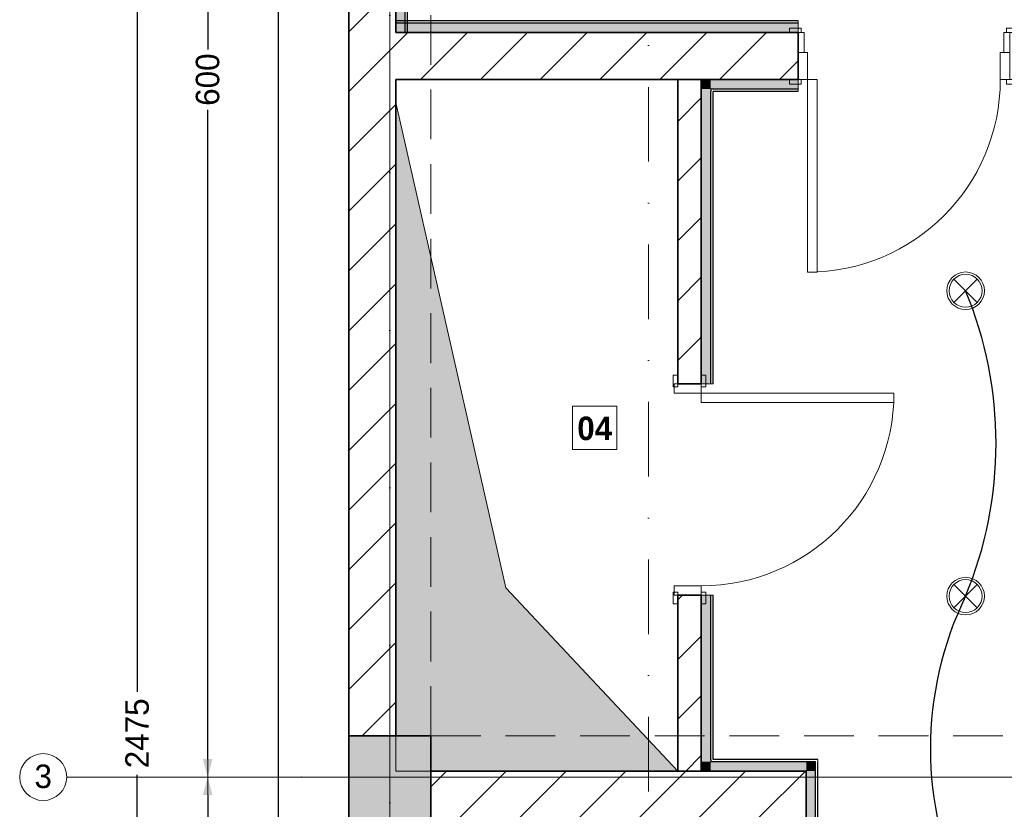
# Model space of a CAD drawing. Header units: inches. Extents: x -101229 to 34922, y -9538 to 27777.
# Tile 23 of 53: x -17806 to -13616, y 5485 to 8847. Entities that reach past the tile are written whole.
import ezdxf
from ezdxf.enums import TextEntityAlignment as Align

# ---------------------------------------------------------------- set-up
doc = ezdxf.new("R2010")
doc.units = ezdxf.units.IN
doc.header["$MEASUREMENT"] = 0
doc.set_wipeout_variables(frame=1)
doc.linetypes.add('Dot & Dashed', pattern=[670.277762, 317.5, -176.388889, 0, -176.388874])
doc.linetypes.add('Hidden', pattern=[317.5, 211.666667, -105.833333])
for name, color, linetype in [('- განათება', 7, 'Continuous'), ('Dimensioning - General', 7, 'Continuous'), ('Marker - Section', 7, 'Continuous'), ('New_Structural - Bearing', 7, 'Continuous'), ('Structural - Bearing', 7, 'Continuous'), ('Structural - Grid', 7, 'Continuous')]:
    doc.layers.add(name, color=color, linetype=linetype)
for name, color, linetype, lineweight in [('Archicad Doors_Pen_No__1', 7, 'Continuous', 13), ('New_2D Drafting - General_Pen_No__2', 8, 'Continuous', 15), ('New_Annotation - Text_Pen_No__20', 1, 'Continuous', 0), ('New_Structural - Bearing_Pen_No__1', 7, 'Continuous', 13), ('Structural - Bearing_Pen_No__1', 7, 'Continuous', 13), ('Structural - Bearing_Pen_No__20', 1, 'Continuous', 0), ('Structural - Bearing_Pen_No__27', 7, 'Continuous', 35)]:
    doc.layers.add(name, color=color, linetype=linetype, lineweight=lineweight)
for name, color, linetype, lineweight, true_color in [('Marker - Section_Pen_No__108', 7, 'Continuous', 13, 0xfd8379), ('New_2D Drafting - General_Pen_No__81', 7, 'Continuous', 20, 0x6a6a6a), ('New_Interior - Lamp_Pen_No__77', 7, 'Continuous', 20, 0xffeb28), ('New_Structural - Bearing_Pen_No__255', 7, 'Continuous', 13, 0xe8e8e8), ('New_Structural - Bearing_Pen_No__5', 7, 'Continuous', 25, 0x40a5ff), ('New_Structural - Bearing_Pen_No__57', 7, 'Continuous', 25, 0xdcd214), ('Structural - Bearing_Pen_No__102', 7, 'Continuous', 13, 0xcccccc), ('Structural - Bearing_Pen_No__161', 7, 'Continuous', 13, 0x6a6a6a), ('Structural - Bearing_Pen_No__28', 7, 'Continuous', 35, 0xa80f02), ('Structural - Bearing_Pen_No__81', 7, 'Continuous', 20, 0x6a6a6a), ('Structural - Grid_Pen_No__81', 7, 'Continuous', 20, 0x6a6a6a)]:
    doc.layers.add(name, color=color, linetype=linetype, lineweight=lineweight, true_color=true_color)
doc.styles.add('GENERATED_STYLE_3', font='txt')
doc.styles.add('GENERATED_STYLE_4', font='txt')
doc.dimstyles.new('GENERATED_STYLE__1', dxfattribs={"dimtxt": 100, "dimasz": 76, "dimexe": 0.18, "dimexo": 0.0625, "dimgap": 0, "dimtad": 0, "dimdec": 0, "dimlfac": 0.1, "dimzin": 0, "dimdsep": 46, "dimtxsty": 'GENERATED_STYLE_3', "dimblk": 'ARROWHEAD_5', "dimblk1": 'ARROWHEAD_5', "dimblk2": 'ARROWHEAD_5', "dimcen": 0.09, "dimse1": 1, "dimse2": 1, "dimclrd": 7, "dimclre": 7, "dimclrt": 7, "dimadec": 0, "dimazin": 0, "dimtfac": 1, "dimtdec": 4, "dimtmove": 0, "dimatfit": 3, "dimfxl": 1, "dimtolj": 1, "dimtzin": 0, "dimarcsym": 0})
pattern_1 = [(45, (0, 0), (-127.2792, 127.2792), [])]

# ---------------------------------------------------------------- blocks, each defined once
blk = doc.blocks.new('Slab_1', base_point=(-47183.8, 14488))
at = {"layer": 'Structural - Bearing_Pen_No__1', "color": 7, "linetype": 'Continuous', "lineweight": 13, "flags": 128}
blk.add_lwpolyline([(-47183.8, 14488), (1166.2, 14488), (1166.2, 32488), (1166.2, 39238), (-26465.1, 39238), (-29183.8, 32838), (-47183.8, 32838)], close=True, dxfattribs=at)
blk = doc.blocks.new('Wall_1', base_point=(-47183.8, 14838))
at = {"layer": 'Structural - Bearing', "linetype": 'Continuous', "lineweight": 0, "true_color": 0x000000}
h = blk.add_hatch(dxfattribs=at)
h.set_pattern_fill('MASONRY_BLOCK', color=18, style=0, pattern_type=2)
h.set_pattern_definition(pattern_1)
h.paths.add_polyline_path([(-47183.8, 26838), (-46983.8, 26838), (-46983.8, 32488), (-47183.8, 32488)])
at = {"layer": 'Structural - Bearing_Pen_No__27', "color": 7, "linetype": 'Continuous', "lineweight": 35, "flags": 128}
for points in [[(-47183.8, 32488), (-47183.8, 26838)], [(-46983.8, 29832.2), (-46983.8, 32488)], [(-46983.8, 26838), (-46983.8, 29632.2)]]:
    blk.add_lwpolyline(points, dxfattribs=at)
blk = doc.blocks.new('Wall_11', base_point=(-46833.8, 26488))
at = {"layer": 'Structural - Bearing', "linetype": 'Continuous', "lineweight": 0, "true_color": 0x000000}
h = blk.add_hatch(dxfattribs=at)
h.set_pattern_fill('MASONRY_BLOCK', color=18, style=0, pattern_type=2)
h.set_pattern_definition(pattern_1)
h.paths.add_polyline_path([(-46833.8, 26488), (-45436.9, 26488), (-45436.9, 26688), (-46833.8, 26688)])
at = {"layer": 'Structural - Bearing_Pen_No__27', "color": 7, "linetype": 'Continuous', "lineweight": 35, "flags": 128}
for points in [[(-45436.9, 26688), (-46833.8, 26688)], [(-45436.9, 26687.9), (-45436.9, 26688)], [(-46833.8, 26488), (-45436.9, 26488)]]:
    blk.add_lwpolyline(points, dxfattribs=at)
blk = doc.blocks.new('Door')
at = {"layer": 'Archicad Doors_Pen_No__1', "color": 7, "linetype": 'Continuous', "lineweight": 13}
for p, q in [((370, 0), (370, 820)), ((370, 820), (410, 820)), ((410, 820), (410, 0)), ((-487, 0), (-487, 19)), ((-487, 19), (-437, 19)), ((-437, 0), (-487, 0)), ((-450, 0), (-487, 0)), ((-450, 0), (-487, 0)), ((-410, 0), (-450, 0)), ((-450, 0), (-450, -115)), ((-450, 0), (-450, -115)), ((-450, 0), (-450, -115)), ((-437, 19), (-437, 0)), ((-410, -115), (-410, 0)), ((410, 0), (370, 0)), ((450, 0), (410, 0)), ((410, 0), (410, -115)), ((437, 19), (487, 19)), ((437, 0), (437, 19)), ((487, 0), (437, 0)), ((450, -115), (450, 0)), ((450, 0), (450, -115)), ((450, 0), (450, -115)), ((450, 0), (487, 0)), ((450, 0), (487, 0)), ((487, 19), (487, 0)), ((-450, -200), (-450, -115)), ((-450, -115), (-425, -115)), ((-450, -115), (-410, -115)), ((-450, -115), (-450, -200)), ((-450, -115), (-450, -200)), ((-425, -115), (-425, -200)), ((410, -115), (450, -115)), ((425, -200), (425, -115)), ((425, -115), (450, -115)), ((450, -115), (450, -200)), ((450, -115), (450, -200)), ((450, -115), (450, -200)), ((-487, -219), (-487, -200)), ((-487, -200), (-437, -200)), ((-450, -200), (-487, -200)), ((-450, -200), (-487, -200)), ((-425, -200), (-450, -200)), ((-437, -200), (-437, -219)), ((450, -200), (425, -200)), ((437, -200), (487, -200)), ((437, -219), (437, -200)), ((450, -200), (487, -200)), ((450, -200), (487, -200)), ((487, -200), (487, -219)), ((-437, -219), (-487, -219)), ((487, -219), (437, -219))]:
    blk.add_line(p, q, dxfattribs=at)
blk.add_arc((410, 0), 820, 90, 180, dxfattribs=at)
blk = doc.blocks.new('Wall_12', base_point=(-45436.9, 26687.9))
at = {"layer": 'Structural - Bearing', "linetype": 'Continuous', "lineweight": 0, "true_color": 0x000000}
h = blk.add_hatch(dxfattribs=at)
h.set_pattern_fill('MASONRY_BLOCK', color=18, style=0, pattern_type=2)
h.set_pattern_definition(pattern_1)
h.paths.add_polyline_path([(-45436.9, 26687.9), (-45436.9, 24729.6), (-45236.9, 24729.6), (-45236.9, 26687.9)])
h = blk.add_hatch(dxfattribs=at)
h.set_pattern_fill('MASONRY_BLOCK', color=18, style=0, pattern_type=2)
h.set_pattern_definition(pattern_1)
h.paths.add_polyline_path([(-45436.9, 22482.5), (-45236.9, 22482.5), (-45236.9, 23829.6), (-45436.9, 23829.6)])
h = blk.add_hatch(dxfattribs=at)
h.set_pattern_fill('MASONRY_BLOCK', color=18, style=0, pattern_type=2)
h.set_pattern_definition(pattern_1)
h.paths.add_polyline_path([(-45236.9, 22482.5), (-45436.9, 22482.5), (-45436.9, 22472.5), (-45236.9, 22472.5)])
h = blk.add_hatch(dxfattribs=at)
h.set_pattern_fill('MASONRY_BLOCK', color=18, style=0, pattern_type=2)
h.set_pattern_definition(pattern_1)
h.paths.add_polyline_path([(-45236.9, 22472.5), (-45436.9, 22472.5), (-45436.9, 22432.5), (-45236.9, 22432.5)])
at = {"layer": 'New_Structural - Bearing_Pen_No__5', "color": 161, "linetype": 'Continuous', "lineweight": 25, "true_color": 0x40a5ff}
blk.add_line((-45436.9, 22432.5), (-45236.9, 22432.5), dxfattribs=at)
at = {"layer": 'Structural - Bearing_Pen_No__27', "color": 7, "linetype": 'Continuous', "lineweight": 35}
for p, q in [((-45436.9, 24729.6), (-45436.9, 24766.6)), ((-45236.9, 24729.6), (-45236.9, 24766.6)), ((-45351.9, 24729.6), (-45436.9, 24729.6)), ((-45236.9, 24729.6), (-45351.9, 24729.6)), ((-45436.9, 23829.6), (-45436.9, 23792.6)), ((-45351.9, 23829.6), (-45436.9, 23829.6)), ((-45236.9, 23829.6), (-45351.9, 23829.6)), ((-45236.9, 23829.6), (-45236.9, 23792.6)), ((-45436.9, 22482.5), (-45436.9, 22472.5)), ((-45436.9, 22472.5), (-45436.9, 22432.5)), ((-45236.9, 22472.5), (-45236.9, 22482.5)), ((-45236.9, 22432.5), (-45236.9, 22472.5))]:
    blk.add_line(p, q, dxfattribs=at)
at = {"layer": 'Structural - Bearing_Pen_No__27', "color": 7, "linetype": 'Continuous', "lineweight": 35, "flags": 128}
for points in [[(-45436.9, 26687.9), (-45236.9, 26687.9)], [(-45236.9, 24729.6), (-45236.9, 26687.9)], [(-45436.9, 26488), (-45436.9, 24729.6)], [(-45436.9, 23829.6), (-45436.9, 22482.5)], [(-45236.9, 22482.5), (-45236.9, 23829.6)]]:
    blk.add_lwpolyline(points, dxfattribs=at)
at = {"layer": 'Archicad Doors_Pen_No__1', "color": 7, "linetype": 'Continuous', "lineweight": 13, "xscale": -1, "zscale": 1000, "rotation": 270}
blk.add_blockref('Door', (-45236.9, 24279.6), dxfattribs=at)
blk = doc.blocks.new('Wall_13', base_point=(-47183.8, 29832.2))
at = {"layer": 'Structural - Bearing', "linetype": 'Continuous', "lineweight": 0, "true_color": 0x000000}
h = blk.add_hatch(dxfattribs=at)
h.set_pattern_fill('MASONRY_BLOCK', color=18, style=0, pattern_type=2)
h.set_pattern_definition(pattern_1)
h.paths.add_polyline_path([(-46983.8, 29632.2), (-45271, 29632.2), (-45271, 29832.2), (-46983.8, 29832.2)])
at = {"layer": 'Structural - Bearing_Pen_No__27', "color": 7, "linetype": 'Continuous', "lineweight": 35}
for p, q in [((-45271, 29832.2), (-45308, 29832.2)), ((-45271, 29747.2), (-45271, 29832.2)), ((-45271, 29632.2), (-45271, 29747.2)), ((-45271, 29632.2), (-45308, 29632.2))]:
    blk.add_line(p, q, dxfattribs=at)
at = {"layer": 'Structural - Bearing_Pen_No__27', "color": 7, "linetype": 'Continuous', "lineweight": 35, "flags": 128}
for points in [[(-45271, 29832.2), (-46983.8, 29832.2)], [(-46983.8, 29632.2), (-45271, 29632.2)]]:
    blk.add_lwpolyline(points, dxfattribs=at)
at = {"layer": 'Archicad Doors_Pen_No__1', "color": 7, "linetype": 'Continuous', "lineweight": 13, "zscale": 1000, "rotation": 180}
blk.add_blockref('Door', (-44821, 29632.2), dxfattribs=at)
blk = doc.blocks.new('Door_3')
at = {"layer": 'Archicad Doors_Pen_No__1', "color": 7, "linetype": 'Continuous', "lineweight": 13}
for p, q in [((370, 0), (370, 820)), ((370, 820), (410, 820)), ((410, 820), (410, 0)), ((-487, 0), (-487, 19)), ((-487, 19), (-437, 19)), ((-437, 0), (-487, 0)), ((-450, 0), (-487, 0)), ((-450, 0), (-487, 0)), ((-410, 0), (-450, 0)), ((-450, 0), (-450, -115)), ((-450, 0), (-450, -100)), ((-450, 0), (-450, -100)), ((-437, 19), (-437, 0)), ((-410, -115), (-410, 0)), ((410, 0), (370, 0)), ((450, 0), (410, 0)), ((410, 0), (410, -115)), ((437, 19), (487, 19)), ((437, 0), (437, 19)), ((487, 0), (437, 0)), ((450, -115), (450, 0)), ((450, 0), (450, -100)), ((450, 0), (450, -100)), ((450, 0), (487, 0)), ((450, 0), (487, 0)), ((487, 19), (487, 0)), ((-487, -119), (-487, -100)), ((-487, -100), (-437, -100)), ((-450, -100), (-487, -100)), ((-450, -100), (-487, -100)), ((-437, -119), (-487, -119)), ((-450, -115), (-410, -115)), ((-437, -100), (-437, -119)), ((410, -115), (450, -115)), ((437, -100), (487, -100)), ((437, -119), (437, -100)), ((487, -119), (437, -119)), ((450, -100), (487, -100)), ((450, -100), (487, -100)), ((487, -100), (487, -119))]:
    blk.add_line(p, q, dxfattribs=at)
blk.add_arc((410, 0), 820, 90, 180, dxfattribs=at)
blk = doc.blocks.new('Wall_18', base_point=(-45783.4, 26688.1))
at = {"layer": 'Structural - Bearing', "linetype": 'Continuous', "lineweight": 0, "true_color": 0x000000}
h = blk.add_hatch(dxfattribs=at)
h.set_pattern_fill('MASONRY_BLOCK', color=18, style=0, pattern_type=2)
h.set_pattern_definition(pattern_1)
h.paths.add_polyline_path([(-45683.4, 29632.2), (-45783.4, 29632.2), (-45783.4, 28337.2), (-45683.4, 28337.2)])
h = blk.add_hatch(dxfattribs=at)
h.set_pattern_fill('MASONRY_BLOCK', color=18, style=0, pattern_type=2)
h.set_pattern_definition(pattern_1)
h.paths.add_polyline_path([(-45683.4, 27437.2), (-45783.4, 27437.2), (-45783.4, 26688.1), (-45683.4, 26688.1)])
at = {"layer": 'Structural - Bearing_Pen_No__27', "color": 7, "linetype": 'Continuous', "lineweight": 35}
for p, q in [((-45783.4, 28337.2), (-45783.4, 28374.2)), ((-45683.4, 28337.2), (-45683.4, 28374.2)), ((-45683.4, 28337.2), (-45783.4, 28337.2)), ((-45783.4, 27437.2), (-45783.4, 27400.2)), ((-45683.4, 27437.2), (-45783.4, 27437.2)), ((-45683.4, 27437.2), (-45683.4, 27400.2))]:
    blk.add_line(p, q, dxfattribs=at)
at = {"layer": 'Structural - Bearing_Pen_No__27', "color": 7, "linetype": 'Continuous', "lineweight": 35, "flags": 128}
for points in [[(-45683.4, 29632.2), (-45783.4, 29632.2)], [(-45783.4, 29632.2), (-45783.4, 28337.2)], [(-45683.4, 28337.2), (-45683.4, 29632.2)], [(-45783.4, 27437.2), (-45783.4, 26688.1)], [(-45683.4, 26688.1), (-45683.4, 27437.2)], [(-45783.4, 26688.1), (-45683.4, 26688.1)]]:
    blk.add_lwpolyline(points, dxfattribs=at)
at = {"layer": 'Archicad Doors_Pen_No__1', "color": 7, "linetype": 'Continuous', "lineweight": 13, "xscale": -1, "zscale": 1000, "rotation": 270}
blk.add_blockref('Door_3', (-45683.4, 27887.2), dxfattribs=at)
blk = doc.blocks.new('Wall_27', base_point=(-45236.9, 26688))
at = {"layer": 'New_Structural - Bearing_Pen_No__255', "linetype": 'Continuous', "lineweight": 13, "true_color": 0xe8e8e8}
for points in [[(-45683.4, 26728), (-45683.4, 26688), (-45643.4, 26728)], [(-45643.4, 26728), (-45683.4, 26688), (-45643.4, 26688)], [(-45236.9, 26728), (-45643.4, 26728), (-45643.4, 26688), (-45236.9, 26688)], [(-45236.9, 26688), (-45196.9, 26688), (-45196.9, 26728)], [(-45236.9, 26728), (-45236.9, 26688), (-45196.9, 26728)]]:
    blk.add_hatch(color=254, dxfattribs=at).paths.add_polyline_path(points)
at = {"layer": 'New_Structural - Bearing_Pen_No__1', "color": 7, "linetype": 'Continuous', "lineweight": 13, "flags": 128}
for points in [[(-45186.9, 26738), (-45186.9, 26728)], [(-45683.4, 26688), (-45683.4, 26728)]]:
    blk.add_lwpolyline(points, dxfattribs=at)
at = {"layer": 'New_Structural - Bearing_Pen_No__5', "color": 161, "linetype": 'Continuous', "lineweight": 25, "true_color": 0x40a5ff}
for p, q in [((-45643.4, 26738), (-45643.4, 26728)), ((-45236.9, 26728), (-45643.4, 26728)), ((-45196.9, 26728), (-45236.9, 26728)), ((-45196.9, 26688), (-45196.9, 26728))]:
    blk.add_line(p, q, dxfattribs=at)
at = {"layer": 'New_Structural - Bearing_Pen_No__5', "color": 161, "linetype": 'Continuous', "lineweight": 25, "true_color": 0x40a5ff, "flags": 128}
for points in [[(-45186.9, 26738), (-45633.4, 26738)], [(-45683.4, 26688), (-45236.9, 26688)]]:
    blk.add_lwpolyline(points, dxfattribs=at)
blk = doc.blocks.new('Wall_28', base_point=(-45683.4, 26688))
at = {"layer": 'New_Structural - Bearing_Pen_No__255', "linetype": 'Continuous', "lineweight": 13, "true_color": 0xe8e8e8}
blk.add_hatch(color=254, dxfattribs=at).paths.add_polyline_path([(-45643.4, 26728), (-45643.4, 27437.2), (-45683.4, 27437.2), (-45683.4, 26728)])
at = {"layer": 'New_Structural - Bearing_Pen_No__1', "color": 7, "linetype": 'Continuous', "lineweight": 13, "flags": 128}
for points in [[(-45683.4, 27437.2), (-45643.4, 27437.2)], [(-45643.4, 27437.2), (-45633.4, 27437.2)]]:
    blk.add_lwpolyline(points, dxfattribs=at)
at = {"layer": 'New_Structural - Bearing_Pen_No__5', "color": 161, "linetype": 'Continuous', "lineweight": 25, "true_color": 0x40a5ff}
for q in [(-45643.4, 27437.2), (-45643.4, 26728)]:
    blk.add_line((-45643.4, 26738), q, dxfattribs=at)
at = {"layer": 'New_Structural - Bearing_Pen_No__5', "color": 161, "linetype": 'Continuous', "lineweight": 25, "true_color": 0x40a5ff, "flags": 128}
for points in [[(-45683.4, 27437.2), (-45683.4, 26728)], [(-45633.4, 26738), (-45633.4, 27437.2)]]:
    blk.add_lwpolyline(points, dxfattribs=at)
blk = doc.blocks.new('Wall_29', base_point=(-45683.4, 29632.2))
at = {"layer": 'New_Structural - Bearing_Pen_No__255', "linetype": 'Continuous', "lineweight": 13, "true_color": 0xe8e8e8}
for points in [[(-45643.4, 29592.2), (-45683.4, 29632.2), (-45683.4, 29592.2)], [(-45643.4, 29632.2), (-45683.4, 29632.2), (-45643.4, 29592.2)], [(-45643.4, 29592.2), (-45271, 29592.2), (-45271, 29632.2), (-45643.4, 29632.2)]]:
    blk.add_hatch(color=254, dxfattribs=at).paths.add_polyline_path(points)
at = {"layer": 'New_Structural - Bearing_Pen_No__1', "color": 7, "linetype": 'Continuous', "lineweight": 13, "flags": 128}
for points in [[(-45683.4, 29632.2), (-45683.4, 29592.2)], [(-45271, 29632.2), (-45271, 29592.2)], [(-45271, 29592.2), (-45271, 29582.2)]]:
    blk.add_lwpolyline(points, dxfattribs=at)
at = {"layer": 'New_Structural - Bearing_Pen_No__5', "color": 161, "linetype": 'Continuous', "lineweight": 25, "true_color": 0x40a5ff}
for q in [(-45643.4, 29582.2), (-45271, 29592.2)]:
    blk.add_line((-45643.4, 29592.2), q, dxfattribs=at)
at = {"layer": 'New_Structural - Bearing_Pen_No__5', "color": 161, "linetype": 'Continuous', "lineweight": 25, "true_color": 0x40a5ff, "flags": 128}
for points in [[(-45271, 29632.2), (-45683.4, 29632.2)], [(-45633.4, 29582.2), (-45271, 29582.2)]]:
    blk.add_lwpolyline(points, dxfattribs=at)
blk = doc.blocks.new('Wall_39', base_point=(-45236.9, 24729.6))
at = {"layer": 'New_Structural - Bearing_Pen_No__255', "linetype": 'Continuous', "lineweight": 13, "true_color": 0xe8e8e8}
blk.add_hatch(color=254, dxfattribs=at).paths.add_polyline_path([(-45236.9, 26688), (-45236.9, 24729.6), (-45196.9, 24729.6), (-45196.9, 26688)])
at = {"layer": 'New_Structural - Bearing_Pen_No__1', "color": 7, "linetype": 'Continuous', "lineweight": 13, "flags": 128}
for points in [[(-45236.9, 24729.6), (-45196.9, 24729.6)], [(-45196.9, 24729.6), (-45186.9, 24729.6)]]:
    blk.add_lwpolyline(points, dxfattribs=at)
at = {"layer": 'New_Structural - Bearing_Pen_No__5', "color": 161, "linetype": 'Continuous', "lineweight": 25, "true_color": 0x40a5ff}
for p, q in [((-45196.9, 26688), (-45196.9, 26728)), ((-45196.9, 24729.6), (-45196.9, 26688))]:
    blk.add_line(p, q, dxfattribs=at)
at = {"layer": 'New_Structural - Bearing_Pen_No__5', "color": 161, "linetype": 'Continuous', "lineweight": 25, "true_color": 0x40a5ff, "flags": 128}
for points in [[(-45186.9, 24729.6), (-45186.9, 26728)], [(-45236.9, 26688), (-45236.9, 24729.6)]]:
    blk.add_lwpolyline(points, dxfattribs=at)
blk = doc.blocks.new('Wall_46', base_point=(-45683.4, 28337.2))
at = {"layer": 'New_Structural - Bearing_Pen_No__255', "linetype": 'Continuous', "lineweight": 13, "true_color": 0xe8e8e8}
blk.add_hatch(color=254, dxfattribs=at).paths.add_polyline_path([(-45683.4, 29592.2), (-45683.4, 28337.2), (-45643.4, 28337.2), (-45643.4, 29592.2)])
at = {"layer": 'New_Structural - Bearing_Pen_No__1', "color": 7, "linetype": 'Continuous', "lineweight": 13, "flags": 128}
for points in [[(-45683.4, 28337.2), (-45643.4, 28337.2)], [(-45643.4, 28337.2), (-45633.4, 28337.2)]]:
    blk.add_lwpolyline(points, dxfattribs=at)
at = {"layer": 'New_Structural - Bearing_Pen_No__5', "color": 161, "linetype": 'Continuous', "lineweight": 25, "true_color": 0x40a5ff}
for p in [(-45643.4, 29592.2), (-45643.4, 28337.2)]:
    blk.add_line(p, (-45643.4, 29582.2), dxfattribs=at)
at = {"layer": 'New_Structural - Bearing_Pen_No__5', "color": 161, "linetype": 'Continuous', "lineweight": 25, "true_color": 0x40a5ff, "flags": 128}
for points in [[(-45683.4, 29592.2), (-45683.4, 28337.2)], [(-45633.4, 28337.2), (-45633.4, 29582.2)]]:
    blk.add_lwpolyline(points, dxfattribs=at)
blk = doc.blocks.new('Wall_50', base_point=(-46983.8, 29832.2))
at = {"layer": 'New_Structural - Bearing_Pen_No__57', "linetype": 'Continuous', "lineweight": 25, "true_color": 0xdcd214}
blk.add_hatch(color=52, dxfattribs=at).paths.add_polyline_path([(-46943.8, 32488), (-46983.8, 32488), (-46983.8, 29832.2), (-46943.8, 29832.2)])
at = {"layer": 'New_Structural - Bearing_Pen_No__1', "color": 7, "linetype": 'Continuous', "lineweight": 13, "flags": 128}
for points in [[(-46983.8, 29832.2), (-46943.8, 29832.2)], [(-46943.8, 29832.2), (-46933.8, 29832.2)]]:
    blk.add_lwpolyline(points, dxfattribs=at)
at = {"layer": 'New_Structural - Bearing_Pen_No__5', "color": 161, "linetype": 'Continuous', "lineweight": 25, "true_color": 0x40a5ff}
blk.add_line((-46943.8, 29832.2), (-46943.8, 32488), dxfattribs=at)
at = {"layer": 'New_Structural - Bearing_Pen_No__5', "color": 161, "linetype": 'Continuous', "lineweight": 25, "true_color": 0x40a5ff, "flags": 128}
for points in [[(-46983.8, 32488), (-46983.8, 29832.2)], [(-46933.8, 32448), (-46933.8, 32488)], [(-46933.8, 29832.2), (-46933.8, 32438)]]:
    blk.add_lwpolyline(points, dxfattribs=at)
blk = doc.blocks.new('Wall_54', base_point=(-45271, 29832.2))
at = {"layer": 'New_Structural - Bearing_Pen_No__57', "linetype": 'Continuous', "lineweight": 25, "true_color": 0xdcd214}
blk.add_hatch(color=52, dxfattribs=at).paths.add_polyline_path([(-46983.8, 29832.2), (-45271, 29832.2), (-45271, 29872.2), (-46983.8, 29872.2)])
at = {"layer": 'New_Structural - Bearing_Pen_No__1', "color": 7, "linetype": 'Continuous', "lineweight": 13, "flags": 128}
for points in [[(-46983.8, 29872.2), (-46983.8, 29882.2)], [(-45271, 29872.2), (-45271, 29882.2)], [(-46983.8, 29832.2), (-46983.8, 29872.2)], [(-45271, 29832.2), (-45271, 29872.2)]]:
    blk.add_lwpolyline(points, dxfattribs=at)
at = {"layer": 'New_Structural - Bearing_Pen_No__5', "color": 161, "linetype": 'Continuous', "lineweight": 25, "true_color": 0x40a5ff}
blk.add_line((-45271, 29872.2), (-46983.8, 29872.2), dxfattribs=at)
at = {"layer": 'New_Structural - Bearing_Pen_No__5', "color": 161, "linetype": 'Continuous', "lineweight": 25, "true_color": 0x40a5ff, "flags": 128}
for points in [[(-45271, 29882.2), (-46983.8, 29882.2)], [(-46983.8, 29832.2), (-45271, 29832.2)]]:
    blk.add_lwpolyline(points, dxfattribs=at)
blk = doc.blocks.new('Column_6', base_point=(-47008.8, 26663))
at = {"layer": 'Structural - Bearing_Pen_No__161', "linetype": 'Continuous', "lineweight": 0, "true_color": 0x6a6a6a}
blk.add_hatch(color=251, dxfattribs=at).paths.add_polyline_path([(-46833.8, 26488), (-46833.8, 26838), (-47183.8, 26838), (-47183.8, 26488)])
at = {"layer": 'Structural - Bearing_Pen_No__20', "color": 1, "linetype": 'Continuous', "lineweight": 0}
for p, q in [((-47008.8, 26743), (-47008.8, 26918)), ((-47088.8, 26663), (-47263.8, 26663)), ((-46928.8, 26663), (-46753.8, 26663)), ((-47008.8, 26583), (-47008.8, 26408))]:
    blk.add_line(p, q, dxfattribs=at)
blk.add_point((-47008.8, 26663), dxfattribs=at)
at = {"layer": 'Structural - Bearing_Pen_No__28', "color": 14, "linetype": 'Continuous', "lineweight": 35, "true_color": 0xa80f02, "flags": 128}
blk.add_lwpolyline([(-46833.8, 26488), (-46833.8, 26838), (-47183.8, 26838), (-47183.8, 26488)], close=True, dxfattribs=at)
blk = doc.blocks.new('Standard grid marker')
at = {"layer": 'Structural - Grid_Pen_No__81', "color": 251, "linetype": 'Continuous', "lineweight": 20, "true_color": 0x6a6a6a}
for p, q in [((1000, 0), (51328.1, 0)), ((51328.1, 0), (52328.1, 0))]:
    blk.add_line(p, q, dxfattribs=at)
blk.add_circle((52428.1, 0), 100, dxfattribs=at)
blk.add_point((51328.1, 0), dxfattribs=at)
blk.add_point((51328.1, 0), dxfattribs=at)
at = {"layer": 'Structural - Grid_Pen_No__81', "color": 251, "lineweight": 20, "true_color": 0x6a6a6a, "style": 'GENERATED_STYLE_3'}
for tag, p in [('AC_MarkerText_1_0', (-100, -144)), ('AC_MarkerText_1_1', (52428.1, -144))]:
    blk.add_attdef(tag, text='', height=100, rotation=180, dxfattribs=at).set_placement(p, align=Align.TOP_CENTER)
blk = doc.blocks.new('Standard grid marker_2')
at = {"layer": 'Structural - Grid_Pen_No__81', "color": 251, "linetype": 'Continuous', "lineweight": 20, "true_color": 0x6a6a6a}
blk.add_line((1000, 0), (27734.9, 0), dxfattribs=at)
at = {"layer": 'Structural - Grid_Pen_No__81', "color": 251, "lineweight": 20, "true_color": 0x6a6a6a, "style": 'GENERATED_STYLE_3'}
for tag, p in [('AC_MarkerText_1_0', (-1.5, -46.7)), ('AC_MarkerText_1_1', (28933.4, -46.7))]:
    blk.add_attdef(tag, text='', height=100, rotation=270, dxfattribs=at).set_placement(p, align=Align.TOP_CENTER)
blk = doc.blocks.new('Beam_9', base_point=(-47008.8, 14663))
at = {"layer": 'Structural - Bearing_Pen_No__102', "color": 254, "linetype": 'Hidden', "lineweight": 13, "true_color": 0xcccccc}
for p, q in [((-47183.8, 14488), (-47183.8, 32838)), ((-46833.8, 26838), (-46833.8, 32488))]:
    blk.add_line(p, q, dxfattribs=at)
at = {"layer": 'Structural - Bearing_Pen_No__81', "color": 251, "linetype": 'Dot & Dashed', "lineweight": 20, "true_color": 0x6a6a6a}
blk.add_line((-47008.8, 14663), (-47008.8, 32663), dxfattribs=at)
blk = doc.blocks.new('Beam_12', base_point=(-47008.8, 26663))
at = {"layer": 'Structural - Bearing_Pen_No__102', "color": 254, "linetype": 'Hidden', "lineweight": 13, "true_color": 0xcccccc}
blk.add_line((-46833.8, 26838), (-41183.8, 26838), dxfattribs=at)
at = {"layer": 'Structural - Bearing_Pen_No__81', "color": 251, "linetype": 'Dot & Dashed', "lineweight": 20, "true_color": 0x6a6a6a}
blk.add_line((-47008.8, 26663), (991.2, 26663), dxfattribs=at)
blk = doc.blocks.new('ARROWHEAD_5')
at = {"linetype": 'Continuous', "lineweight": 0}
blk.add_hatch(color=0, dxfattribs=at).paths.add_polyline_path([(-1, 0.2679), (0, 0), (-1, -0.2679)])
at = {"color": 0, "linetype": 'Continuous', "lineweight": 0}
blk.add_line((0, 0), (-1, 0), dxfattribs=at)
blk = doc.blocks.new('*D160')
at = {"layer": 'Defpoints', "color": 0, "linetype": 'Continuous', "transparency": 16777216}
for p in [(-16706.3, 11797.3), (-16406.3, 11797.3), (-16406.3, -3601.7)]:
    blk.add_point(p, dxfattribs=at)
at = {"layer": 'Dimensioning - General', "color": 7, "linetype": 'Continuous', "lineweight": -2, "transparency": 16777216}
for p, q in [((-16706.3, 11721.3), (-16706.3, 4246.9)), ((-16706.3, -3525.7), (-16706.3, 3913.6))]:
    blk.add_line(p, q, dxfattribs=at)
at = {"layer": 'Dimensioning - General', "color": 7, "linetype": 'Continuous', "lineweight": -2, "transparency": 16777216, "xscale": 76.00000000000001, "yscale": 76.00000000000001, "zscale": 76.00000000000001}
for p, rotation in [((-16706.3, 11797.3), 90), ((-16706.3, -3601.7), 270)]:
    blk.add_blockref('ARROWHEAD_5', p, dxfattribs=dict(at, rotation=rotation))
at = {"layer": 'Dimensioning - General', "color": 7, "linetype": 'Continuous', "lineweight": 13, "transparency": 16777216, "insert": (-16706.3, 4080.2), "char_height": 100, "attachment_point": 5, "rotation": 90, "style": 'GENERATED_STYLE_3'}
blk.add_mtext('\\A1;1540', dxfattribs=at)
blk = doc.blocks.new('*D163')
at = {"layer": 'Defpoints', "color": 0, "linetype": 'Continuous', "transparency": 16777216}
for p in [(-17021.5, 5622.3), (-17006.3, 5622.3), (-17080.3, -377.7)]:
    blk.add_point(p, dxfattribs=at)
at = {"layer": 'Dimensioning - General', "color": 7, "linetype": 'Continuous', "lineweight": -2, "transparency": 16777216}
for p, q in [((-17006.3, 5546.3), (-17006.3, 2719.9)), ((-17006.3, -301.7), (-17006.3, 2462.8))]:
    blk.add_line(p, q, dxfattribs=at)
at = {"layer": 'Dimensioning - General', "color": 7, "linetype": 'Continuous', "lineweight": -2, "transparency": 16777216, "xscale": 76.00000000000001, "yscale": 76.00000000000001, "zscale": 76.00000000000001}
for p, rotation in [((-17006.3, 5622.3), 90), ((-17006.3, -377.7), 270)]:
    blk.add_blockref('ARROWHEAD_5', p, dxfattribs=dict(at, rotation=rotation))
at = {"layer": 'Dimensioning - General', "color": 7, "linetype": 'Continuous', "lineweight": 13, "transparency": 16777216, "insert": (-17006.3, 2591.3), "char_height": 100, "attachment_point": 5, "rotation": 90, "style": 'GENERATED_STYLE_3'}
blk.add_mtext('\\A1;600', dxfattribs=at)
blk = doc.blocks.new('*D164')
at = {"layer": 'Defpoints', "color": 0, "linetype": 'Continuous', "transparency": 16777216}
for p in [(-17164.2, 11622.3), (-17006.3, 11622.3), (-17021.5, 5622.3)]:
    blk.add_point(p, dxfattribs=at)
at = {"layer": 'Dimensioning - General', "color": 7, "linetype": 'Continuous', "lineweight": -2, "transparency": 16777216}
for p, q in [((-17006.3, 11546.3), (-17006.3, 8719.9)), ((-17006.3, 5698.3), (-17006.3, 8462.8))]:
    blk.add_line(p, q, dxfattribs=at)
at = {"layer": 'Dimensioning - General', "color": 7, "linetype": 'Continuous', "lineweight": -2, "transparency": 16777216, "xscale": 76.00000000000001, "yscale": 76.00000000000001, "zscale": 76.00000000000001}
for p, rotation in [((-17006.3, 11622.3), 90), ((-17006.3, 5622.3), 270)]:
    blk.add_blockref('ARROWHEAD_5', p, dxfattribs=dict(at, rotation=rotation))
at = {"layer": 'Dimensioning - General', "color": 7, "linetype": 'Continuous', "lineweight": 13, "transparency": 16777216, "insert": (-17006.3, 8591.3), "char_height": 100, "attachment_point": 5, "rotation": 90, "style": 'GENERATED_STYLE_3'}
blk.add_mtext('\\A1;600', dxfattribs=at)
blk = doc.blocks.new('*D166')
at = {"layer": 'Defpoints', "color": 0, "linetype": 'Continuous', "transparency": 16777216}
for p in [(-17306.3, 18197.3), (-16706.3, 18197.3), (-16406.3, -6552.7)]:
    blk.add_point(p, dxfattribs=at)
at = {"layer": 'Dimensioning - General', "color": 7, "linetype": 'Continuous', "lineweight": -2, "transparency": 16777216}
for p, q in [((-17306.3, 18121.3), (-17306.3, 5984.4)), ((-17306.3, -6476.7), (-17306.3, 5632))]:
    blk.add_line(p, q, dxfattribs=at)
at = {"layer": 'Dimensioning - General', "color": 7, "linetype": 'Continuous', "lineweight": -2, "transparency": 16777216, "xscale": 76.00000000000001, "yscale": 76.00000000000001, "zscale": 76.00000000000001}
for p, rotation in [((-17306.3, 18197.3), 90), ((-17306.3, -6552.7), 270)]:
    blk.add_blockref('ARROWHEAD_5', p, dxfattribs=dict(at, rotation=rotation))
at = {"layer": 'Dimensioning - General', "color": 7, "linetype": 'Continuous', "lineweight": 13, "transparency": 16777216, "insert": (-17306.3, 5808.2), "char_height": 100, "attachment_point": 5, "rotation": 90, "style": 'GENERATED_STYLE_3'}
blk.add_mtext('\\A1;2475', dxfattribs=at)
blk = doc.blocks.new('Cutting Plane_3', base_point=(-45907.6, 11703.1))
at = {"layer": 'Marker - Section_Pen_No__108', "color": 11, "linetype": 'Dot & Dashed', "lineweight": 13, "true_color": 0xfd8379}
blk.add_line((-45907.6, 11853.1), (-45907.6, 40288), dxfattribs=at)
blk = doc.blocks.new('Recessed Spot')
at = {"layer": 'New_Interior - Lamp_Pen_No__77', "color": 2, "linetype": 'Continuous', "lineweight": 20, "true_color": 0xffeb28}
for q in [(-49.5, 49.5), (49.5, 49.5), (-49.5, -49.5), (49.5, -49.5)]:
    blk.add_line((0, 0), q, dxfattribs=at)
at = {"layer": 'New_Interior - Lamp_Pen_No__77', "color": 2, "linetype": 'Continuous', "lineweight": 20, "true_color": 0xffeb28, "flags": 128}
blk.add_lwpolyline([(80, 0, 1), (-80, 0, 1)], format="xyb", close=True, dxfattribs=at)
at = {"layer": 'New_Interior - Lamp_Pen_No__77', "color": 2, "linetype": 'Continuous', "lineweight": 20, "true_color": 0xffeb28}
blk.add_circle((0, 0), 70, dxfattribs=at)

msp = doc.modelspace()

# ---------------------------------------------------------------- hatches: boundary and pattern name
at = {"layer": 'New_2D Drafting - General_Pen_No__81', "linetype": 'Continuous', "lineweight": 0, "true_color": 0x4f4f4f}
msp.add_hatch(color=251, dxfattribs=at).paths.add_polyline_path([(-16206.28398, 8494.41235), (-15737.93714, 6427.91314), (-15005.8939, 5647.4297), (-16206.28398, 5647.4297)])

# ---------------------------------------------------------------- linework, layer by layer
at = {"layer": '- განათება', "color": 1}
for centre, radius, start, end in [((-15345.5517, 7042.53794), 1694.06431, 337.43739861, 22.56260139), ((-12446.33542, 5742.53794), 1484.66458, 154.03580917, 205.96419083)]:
    msp.add_arc(centre, radius, start, end, dxfattribs=at)
at = {"layer": 'New_2D Drafting - General_Pen_No__2', "color": 8, "linetype": 'Continuous', "lineweight": 15, "flags": 128}
msp.add_lwpolyline([(-16206.28398, 8494.41235), (-15737.93714, 6427.91314), (-15005.8939, 5647.4297), (-16206.28398, 5647.4297)], close=True, dxfattribs=at)

# ---------------------------------------------------------------- block references
at = {"layer": '- განათება', "color": 2, "linetype": 'Continuous', "lineweight": 20, "true_color": 0xffeb28, "zscale": 1000}
for p in [(-13781.14961, 7692.53794), (-13781.14961, 6392.53794)]:
    msp.add_blockref('Recessed Spot', p, dxfattribs=at)
at = {"layer": 'New_Structural - Bearing', "color": 7, "lineweight": 35}
for name, p in [('Wall_50', (-16206.28398, 8791.49902)), ('Wall_54', (-14493.4613, 8791.49902)), ('Wall_29', (-14905.8939, 8591.49902)), ('Wall_46', (-14905.8939, 7296.46795)), ('Wall_28', (-14905.8939, 5647.28394)), ('Wall_27', (-14459.40565, 5647.28394)), ('Wall_39', (-14459.40565, 3688.85923))]:
    msp.add_blockref(name, p, dxfattribs=at)
at = {"layer": 'Structural - Bearing', "color": 7, "linetype": 'Continuous', "lineweight": 13}
msp.add_blockref('Slab_1', (-16406.28398, -6552.71606), dxfattribs=at)
at = {"layer": 'Structural - Bearing', "color": 254, "lineweight": 13, "true_color": 0xcccccc}
for name, p in [('Beam_9', (-16231.28398, -6377.71606)), ('Beam_12', (-16231.28398, 5622.28394))]:
    msp.add_blockref(name, p, dxfattribs=at)
at = {"layer": 'Structural - Bearing', "color": 7, "lineweight": 35}
for name, p in [('Wall_1', (-16406.28398, -6202.71606)), ('Wall_13', (-16406.28398, 8791.49902)), ('Wall_18', (-15005.8939, 5647.4297)), ('Wall_11', (-16056.28398, 5447.28394)), ('Wall_12', (-14659.40565, 5647.19736))]:
    msp.add_blockref(name, p, dxfattribs=at)
at = {"layer": 'Structural - Bearing', "color": 14, "lineweight": 35, "true_color": 0xa80f02}
msp.add_blockref('Column_6', (-16231.28398, 5622.28394), dxfattribs=at)
at = {"layer": 'Structural - Grid', "color": 8, "linetype": 'Continuous', "lineweight": 15, "zscale": 1000, "rotation": 90}
msp.add_blockref('Standard grid marker_2', (-16231.28398, -9337.64184), dxfattribs=at)
at = {"layer": 'Structural - Grid', "color": 8, "linetype": 'Continuous', "lineweight": 15}
ref = msp.add_blockref('Standard grid marker', (34721.7883, 5622.28394), dxfattribs=dict(at, zscale=1000, rotation=180))
ref.add_attrib('AC_MarkerText_1_1', '3', dxfattribs={"layer": 'Structural - Grid_Pen_No__81', "color": 251, "lineweight": 20, "true_color": 0x6a6a6a, "height": 100, "rotation": 360, "style": 'GENERATED_STYLE_3'}).set_placement((-17706.28398, 5675.4112), align=Align.TOP_CENTER)

# ---------------------------------------------------------------- dimensions: what is measured, and where the dimension line sits
at = {"layer": 'Dimensioning - General', "color": 7, "linetype": 'Continuous', "lineweight": 13}
for base, p1, p2, picture, middle in [((-17306.28398, 18197.28394), (-16406.28398, -6552.71606), (-16706.28398, 18197.28394), '*D166', (-17306.28398, 5808.19343)), ((-16706.28398, 11797.28394), (-16406.28398, -3601.67975), (-16406.28398, 11797.28394), '*D160', (-16706.28398, 4080.22061)), ((-17006.28398, 11622.28394), (-17021.45007, 5622.28394), (-17164.21583, 11622.28394), '*D164', (-17006.28398, 8591.34744)), ((-17006.28398, 5622.28394), (-17080.26843, -377.71606), (-17021.45007, 5622.28394), '*D163', (-17006.28398, 2591.34744))]:
    dim = msp.add_linear_dim(base=base, p1=p1, p2=p2, angle=90, dimstyle='GENERATED_STYLE__1', dxfattribs=at)
    dim.commit()
    dim.dimension.update_dxf_attribs({"geometry": picture, "text_midpoint": middle, "dimtype": 160, "text_rotation": 90})

# ---------------------------------------------------------------- next in the draw order: block references
at = {"layer": 'Marker - Section', "color": 11, "lineweight": 13, "true_color": 0xfd8379}
msp.add_blockref('Cutting Plane_3', (-15130.06954, -9337.64184), dxfattribs=at)

# ---------------------------------------------------------------- next in the draw order: wipeouts: each hides what was drawn before it
at = {"color": 1, "linetype": 'Continuous', "lineweight": 0, "ltscale": 270264.725397}
msp.add_wipeout([(-15453.54649, 7016.78767), (-15265.1823, 7016.78767), (-15265.1823, 7201.63704), (-15453.54649, 7201.63704)], dxfattribs=at).dxf.layer = 'New_Annotation - Text_Pen_No__20'

# ---------------------------------------------------------------- next in the draw order: linework, layer by layer
at = {"layer": 'New_Annotation - Text_Pen_No__20', "color": 1, "linetype": 'Continuous', "lineweight": 0, "flags": 128}
msp.add_lwpolyline([(-15453.54649, 7016.78767), (-15265.1823, 7016.78767), (-15265.1823, 7201.63704), (-15453.54649, 7201.63704), (-15453.54649, 7016.78767)], close=True, dxfattribs=at)

# ---------------------------------------------------------------- next in the draw order: texts
at = {"layer": 'New_Annotation - Text_Pen_No__20', "color": 1, "linetype": 'Continuous', "lineweight": 0, "insert": (-15359.3644, 7156.71583), "char_height": 100, "attachment_point": 2, "style": 'GENERATED_STYLE_4'}
msp.add_mtext('\\A1;{\\pqc;\\fBOG 2018|b1|i0|c0|p0;\\W1.000000;0\\fBOG 2018|b1|i0|c0|p0;\\W1.000000;4}', dxfattribs=at)

doc.saveas('drawing.dxf')
